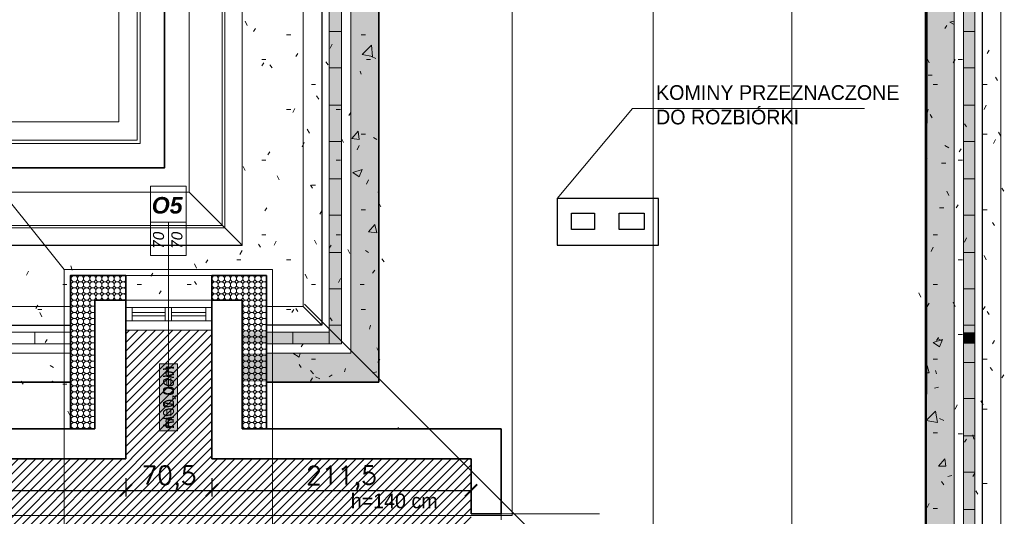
# Model space of a CAD drawing. Header units: millimetres. Extents: x -587 to 358276, y -26688 to 221215.
# Tile 63 of 256: x 10968 to 11772, y 6903 to 7309. Entities that reach past the tile are written whole.
import ezdxf
from ezdxf.lldxf.tags import DXFTag

# ---------------------------------------------------------------- set-up
doc = ezdxf.new("R2010")
doc.units = ezdxf.units.MM
doc.header["$MEASUREMENT"] = 0
for name, color, linetype, lineweight in [('A_istniejące ściany', 7, 'Continuous', 35), ('A_izolacja', 5, 'Continuous', 9), ('A_l.przerywana', 250, 'ICAD_ISO03W100', 9), ('A_l.widokowa', 250, 'Continuous', 18), ('A_okna wymieniane', 5, 'Continuous', 15), ('A_opisy', 166, 'Continuous', 15), ('A_wymiarowanie', 176, 'Continuous', 9), ('k_wyburzenia widoczne', 252, 'PNEUMATIC2', 30), ('l.przerywana', 104, 'ICAD_ISO03W100', 5), ('l.widokowa', 140, 'Continuous', 15), ('Nowe_820-G Rysunki Obrazki_Nr_pióra__1', 7, 'Continuous', 13), ('Nowe_820-G Rysunki Obrazki_Nr_pióra__101', 252, 'Continuous', 5), ('Nowe_820-G Rysunki Obrazki_Nr_pióra__19', 255, 'Continuous', 0), ('Nowe_820-G Rysunki Obrazki_Nr_pióra__22', 8, 'Continuous', 25), ('Nowe_820-G Rysunki Obrazki_Nr_pióra__23', 7, 'Continuous', 15), ('wymiarowanie', 176, 'Continuous', 9)]:
    doc.layers.add(name, color=color, linetype=linetype, lineweight=lineweight)
doc.layers.add('UWAGI_podłoga na legarachdo rozbiórki', color=254, linetype='Continuous', lineweight=13, plot=False)
doc.styles.add('ARIALL', font='GOTHIC.TTF', dxfattribs={"height": 40})
doc.styles.add('styl1', font='arial.ttf', dxfattribs={"height": 15})
doc.styles.add('styl2', font='simplex.shx')
tags = doc.linetypes.add('ICAD_ISO03W100', pattern=[30, 12, -18]).pattern_tags.tags
tags[6:7] = [DXFTag(74, 4), DXFTag(75, 0), DXFTag(340, '0'), DXFTag(46, 1.0), DXFTag(50, 0.0), DXFTag(44, 0.0), DXFTag(45, 0.0)]
tags[4:5] = [DXFTag(74, 4), DXFTag(75, 0), DXFTag(340, '0'), DXFTag(46, 1.0), DXFTag(50, 0.0), DXFTag(44, 0.0), DXFTag(45, 0.0)]
doc.linetypes.add('PNEUMATIC2', pattern='A,0.5,-0.25,["//",Standard,S=0.2,R=0,X=-0.1,Y=-0.1],-0.25', length=1)
doc.dimstyles.new('Kopia I_1.100', dxfattribs={"dimtxt": 15, "dimasz": 10, "dimexe": 5, "dimexo": 1, "dimgap": 1.5, "dimtad": 1, "dimdec": 1, "dimrnd": 0.5, "dimtxsty": 'styl2', "dimblk": 'ARCHTICK', "dimcen": 5, "dimadec": 0, "dimazin": 0, "dimtfac": 1, "dimtdec": 1, "dimtmove": 0, "dimatfit": 3, "dimldrblk": 'ARCHTICK', "dimfxl": 10, "dimfxlon": 1, "dimarcsym": 0})

# ---------------------------------------------------------------- blocks, each defined once
blk = doc.blocks.new('_ArchTick')
at = {"color": 0, "linetype": 'ByBlock', "const_width": 0.15}
blk.add_lwpolyline([(-0.5, -0.5), (0.5, 0.5)], dxfattribs=at)
blk = doc.blocks.new('*D1872')
at = {"layer": 'Defpoints', "color": 0}
for p in [(10461.09, 6950.42), (11054.61, 6950.42), (11054.61, 6924.64)]:
    blk.add_point(p, dxfattribs=at)
at = {"layer": 'wymiarowanie', "color": 0, "lineweight": -2}
for p, q in [((10461.09, 6934.64), (10461.09, 6919.64)), ((11054.61, 6934.64), (11054.61, 6919.64)), ((10461.09, 6924.64), (11054.61, 6924.64))]:
    blk.add_line(p, q, dxfattribs=at)
at = {"layer": 'wymiarowanie', "color": 0, "lineweight": -2, "xscale": 10, "yscale": 10, "zscale": 10, "rotation": 180}
blk.add_blockref('_ArchTick', (10461.09, 6924.64), dxfattribs=at)
at = {"layer": 'wymiarowanie', "color": 0, "lineweight": -2, "xscale": 10, "yscale": 10, "zscale": 10}
blk.add_blockref('_ArchTick', (11054.61, 6924.64), dxfattribs=at)
at = {"layer": 'wymiarowanie', "color": 0, "insert": (10757.85, 6934.7), "char_height": 15, "attachment_point": 5, "style": 'styl2'}
blk.add_mtext('593,5', dxfattribs=at)
blk = doc.blocks.new('*D1873')
at = {"layer": 'Defpoints', "color": 0}
for p in [(11054.61, 6950.42), (11124.88, 6950.42), (11124.88, 6924.64)]:
    blk.add_point(p, dxfattribs=at)
at = {"layer": 'wymiarowanie', "color": 0, "lineweight": -2}
for p, q in [((11054.61, 6934.64), (11054.61, 6919.64)), ((11124.88, 6934.64), (11124.88, 6919.64)), ((11054.61, 6924.64), (11124.88, 6924.64))]:
    blk.add_line(p, q, dxfattribs=at)
at = {"layer": 'wymiarowanie', "color": 0, "lineweight": -2, "xscale": 10, "yscale": 10, "zscale": 10, "rotation": 180}
blk.add_blockref('_ArchTick', (11054.61, 6924.64), dxfattribs=at)
at = {"layer": 'wymiarowanie', "color": 0, "lineweight": -2, "xscale": 10, "yscale": 10, "zscale": 10}
blk.add_blockref('_ArchTick', (11124.88, 6924.64), dxfattribs=at)
at = {"layer": 'wymiarowanie', "color": 0, "insert": (11089.74, 6934.7), "char_height": 15, "attachment_point": 5, "style": 'styl2'}
blk.add_mtext('70,5', dxfattribs=at)
blk = doc.blocks.new('*D1874')
at = {"layer": 'Defpoints', "color": 0}
for p in [(11124.88, 6950.42), (11336.55, 6950.42), (11336.55, 6924.64)]:
    blk.add_point(p, dxfattribs=at)
at = {"layer": 'wymiarowanie', "color": 0, "lineweight": -2}
for p, q in [((11124.88, 6934.64), (11124.88, 6919.64)), ((11336.55, 6934.64), (11336.55, 6919.64)), ((11124.88, 6924.64), (11336.55, 6924.64))]:
    blk.add_line(p, q, dxfattribs=at)
at = {"layer": 'wymiarowanie', "color": 0, "lineweight": -2, "xscale": 10, "yscale": 10, "zscale": 10, "rotation": 180}
blk.add_blockref('_ArchTick', (11124.88, 6924.64), dxfattribs=at)
at = {"layer": 'wymiarowanie', "color": 0, "lineweight": -2, "xscale": 10, "yscale": 10, "zscale": 10}
blk.add_blockref('_ArchTick', (11336.55, 6924.64), dxfattribs=at)
at = {"layer": 'wymiarowanie', "color": 0, "insert": (11230.71, 6934.7), "char_height": 15, "attachment_point": 5, "style": 'styl2'}
blk.add_mtext('211,5', dxfattribs=at)

msp = doc.modelspace()

# ---------------------------------------------------------------- hatches: boundary and pattern name
at = {"layer": 'A_izolacja', "lineweight": 9}
h = msp.add_hatch(dxfattribs=at)
h.set_pattern_fill('OCTAGON', color=256, scale=5, style=0)
h.set_pattern_definition([(315, (0, 1.45), (5.00000155, -1e-15), [2.05061, -5.02046]), (0, (1.45, 0), (5, 5), [2.1, -2.9]), (45, (3.55, 0), (6e-16, 5.00000155), [2.05061, -5.02046]), (135, (5, 3.55), (-5.0000015, 6e-16), [2.05061, -5.02046]), (225, (1.45, 5), (-1e-15, -5.00000155), [2.05061, -5.02046]), (270, (0, 3.55), (5, -5), [2.1, -2.9])])
h.paths.add_polyline_path([(11009.21, 7059.64), (11009.21, 7053.72), (11009.21, 7044.4), (11009.21, 7036.78), (11009.21, 7013.08), (11009.21, 6974.98), (11029.21, 6974.98), (11029.21, 7079.96), (11054.61, 7079.96), (11054.61, 7099.96), (11009.21, 7099.96), (11009.21, 7074.88)])
h.paths.add_polyline_path([(11149.43, 7079.96), (11149.43, 6974.98), (11169.43, 6974.98), (11169.43, 7013.08), (11169.43, 7036.78), (11169.43, 7044.4), (11169.43, 7053.72), (11169.43, 7059.64), (11169.43, 7074.88), (11169.43, 7099.96), (11124.88, 7099.96), (11124.88, 7079.96)])
at = {"layer": 'A_opisy', "ltscale": 0.3, "true_color": 0xffffff}
msp.add_hatch(color=7, dxfattribs=at).paths.add_polyline_path([(11082.02, 7027.91), (11082.02, 6973.36), (11096.62, 6973.36), (11096.62, 7027.91)])
msp.add_hatch(color=7, dxfattribs=at).paths.add_polyline_path([(11082.02, 7027.91), (11082.02, 6973.36), (11096.62, 6973.36), (11096.62, 7027.91)])
msp.add_hatch(color=7, dxfattribs=at).paths.add_polyline_path([(11082.02, 7027.91), (11082.02, 6973.36), (11096.62, 6973.36), (11096.62, 7027.91)])
msp.add_hatch(color=7, dxfattribs=at).paths.add_polyline_path([(11082.02, 7027.91), (11082.02, 6973.36), (11096.62, 6973.36), (11096.62, 7027.91)])
at = {"layer": 'Nowe_820-G Rysunki Obrazki_Nr_pióra__1', "linetype": 'Continuous', "lineweight": 0, "true_color": 0xffffff}
for points in [[(11220.55, 7053.72), (11230.71, 7053.72), (11230.71, 7584.58), (11220.55, 7584.58)], [(11738.71, 7053.72), (11748.03, 7053.72), (11748.03, 7584.58), (11738.71, 7584.58)], [(11238.33, 7036.78), (11261.19, 7036.78), (11261.19, 7553.25), (11238.33, 7553.25)], [(11707.39, 7036.78), (11731.09, 7036.78), (11731.09, 7553.25), (11707.39, 7553.25)], [(11150.28, 7044.4), (11230.71, 7044.4), (11230.71, 7053.72), (11150.28, 7053.72)], [(11738.71, 7044.4), (11748.03, 7044.4), (11748.03, 7053.72), (11738.71, 7053.72)], [(11738.71, 6196.89), (11748.03, 6196.89), (11748.03, 7044.4), (11738.71, 7044.4)], [(11150.28, 7013.08), (11261.19, 7013.08), (11261.19, 7036.78), (11150.28, 7036.78)], [(11707.39, 7013.08), (11731.09, 7013.08), (11731.09, 7036.78), (11707.39, 7036.78)], [(11707.39, 6228.22), (11731.09, 6228.22), (11731.09, 7013.08), (11707.39, 7013.08)]]:
    msp.add_hatch(color=7, dxfattribs=at).paths.add_polyline_path(points)
at = {"layer": 'UWAGI_podłoga na legarachdo rozbiórki'}
h = msp.add_hatch(dxfattribs=at)
h.set_pattern_fill('ANSI31', color=256, scale=40, style=0)
h.paths.add_polyline_path([(10541.53, 6950.42), (10541.53, 6820.04), (11336.55, 6820.04), (11336.55, 6950.42), (11124.88, 6950.42), (11124.88, 7055.41), (11054.61, 7055.41), (11054.61, 6950.42)])

# ---------------------------------------------------------------- linework, layer by layer
at = {"layer": 'A_istniejące ściany', "color": 7, "linetype": 'Continuous'}
for points in [[(11054.61, 7079.96), (11054.61, 7004.61)], [(11054.61, 7079.96), (11054.61, 7055.41)], [(11054.61, 7079.96), (11054.61, 7055.41)], [(11124.88, 7079.96), (11124.88, 7004.61)], [(11124.88, 7079.96), (11124.88, 7055.41)], [(11124.88, 7079.96), (11124.88, 7055.41)], [(11054.61, 6950.42), (11054.61, 7004.61)], [(11124.88, 6950.42), (11124.88, 7004.61)], [(10486.49, 6974.98), (11029.21, 6974.98)], [(11149.43, 6974.98), (11361.1, 6974.98)], [(11361.1, 6950.42), (11361.1, 6974.98)], [(10486.49, 6950.42), (11029.21, 6950.42)], [(11029.21, 6950.42), (11054.61, 6950.42)], [(11124.88, 6950.42), (11149.43, 6950.42)], [(11149.43, 6950.42), (11336.55, 6950.42)], [(11336.55, 6950.42), (11336.55, 6905.55)], [(11361.1, 6905.55), (11361.1, 6950.42)], [(11336.55, 6921.64), (11336.55, 6911.48)], [(11336.55, 6905.55), (11361.1, 6905.55)]]:
    msp.add_lwpolyline(points, dxfattribs=at)
at = {"layer": 'A_istniejące ściany', "linetype": 'Continuous'}
for points in [[(11054.61, 7059.64), (11054.61, 7063.03)], [(11124.88, 7063.03), (11124.88, 7059.64)]]:
    msp.add_lwpolyline(points, dxfattribs=at)
at = {"layer": 'A_izolacja', "color": 5, "lineweight": 35}
for p, q in [((11054.61, 7079.96), (11054.61, 7099.96)), ((11124.88, 7079.96), (11124.88, 7099.96))]:
    msp.add_line(p, q, dxfattribs=at)
at = {"layer": 'A_izolacja', "color": 7, "lineweight": 35}
msp.add_line((10506.49, 7013.08), (11009.21, 7013.08), dxfattribs=at)
msp.add_lwpolyline([(11099.16, 6228.22), (11707.39, 6228.22), (11709.08, 7556.64), (11261.19, 7553.25), (11261.19, 7013.08), (11169.43, 7013.08)], dxfattribs=at)
at = {"layer": 'A_izolacja', "lineweight": 35}
for points in [[(11009.21, 6974.98), (11009.21, 7099.96), (11054.61, 7099.96)], [(11124.88, 7099.96), (11169.43, 7099.96), (11169.43, 6974.98)], [(11029.21, 6974.98), (11029.21, 7079.96), (11054.61, 7079.96)], [(11124.88, 7079.96), (11149.43, 7079.96), (11149.43, 6974.98)]]:
    msp.add_lwpolyline(points, dxfattribs=at)
at = {"layer": 'A_l.przerywana', "color": 5, "lineweight": 35}
msp.add_lwpolyline([(8847.19, 7722.4), (8847.19, 6053.28), (11882.33, 6053.28), (11882.33, 7728.19), (11086.25, 7728.19), (11086.25, 7188.02), (9643.26, 7188.02), (9643.26, 7722.4)], close=True, dxfattribs=at)
at = {"layer": 'A_l.przerywana', "color": 7, "linetype": 'ICAD_ISO03W100', "lineweight": 13}
for points in [[(11106.25, 7708.19), (11106.25, 7168.02)], [(11149.43, 7665.01), (11149.43, 7124.84)], [(9623.26, 7168.02), (11106.25, 7168.02)], [(11149.43, 7124.84), (9580.08, 7124.84)]]:
    msp.add_lwpolyline(points, dxfattribs=at)
at = {"layer": 'A_l.widokowa', "color": 5}
for points in [[(8809.69, 7759.9), (8809.69, 6015.78), (11919.83, 6015.78), (11919.83, 7765.69), (11048.75, 7765.69), (11048.75, 7225.52), (9680.76, 7225.52), (9680.76, 7759.9)], [(8824.69, 7744.9), (8824.69, 6030.78), (11904.83, 6030.78), (11904.83, 7750.69), (11063.75, 7750.69), (11063.75, 7210.52), (9665.76, 7210.52), (9665.76, 7744.9)], [(8827.19, 7742.4), (8827.19, 6033.28), (11902.33, 6033.28), (11902.33, 7748.19), (11066.25, 7748.19), (11066.25, 7208.02), (9663.26, 7208.02), (9663.26, 7742.4)], [(8894.25, 7675.33), (8894.25, 6100.34), (11835.26, 6100.34), (11835.26, 7681.13), (11133.32, 7681.13), (11133.32, 7140.95), (9596.19, 7140.95), (9596.19, 7675.33)], [(8896.25, 7673.33), (8896.25, 6102.34), (11833.26, 6102.34), (11833.26, 7679.13), (11135.32, 7679.13), (11135.32, 7138.95), (9594.19, 7138.95), (9594.19, 7673.33)]]:
    msp.add_lwpolyline(points, close=True, dxfattribs=at)
at = {"layer": 'A_okna wymieniane', "linetype": 'Continuous'}
for points in [[(11059.69, 7074.04), (11054.61, 7074.04)], [(11054.61, 7074.04), (11054.61, 7063.03)], [(11124.88, 7074.04), (11054.61, 7074.04)], [(11054.61, 7063.03), (11054.61, 7074.04)], [(11059.69, 7063.03), (11059.69, 7074.04)], [(11059.69, 7074.04), (11086.78, 7074.04)], [(11059.69, 7063.03), (11059.69, 7074.04)], [(11091.86, 7074.04), (11086.78, 7074.04)], [(11086.78, 7074.04), (11086.78, 7063.03)], [(11086.78, 7063.03), (11086.78, 7074.04)], [(11091.86, 7063.03), (11091.86, 7074.04)], [(11091.86, 7074.04), (11119.8, 7074.04)], [(11091.86, 7063.03), (11091.86, 7074.04)], [(11124.88, 7074.04), (11119.8, 7074.04)], [(11119.8, 7074.04), (11119.8, 7063.03)], [(11119.8, 7063.03), (11119.8, 7074.04)], [(11124.88, 7063.03), (11124.88, 7074.04)], [(11124.88, 7063.03), (11124.88, 7074.04)], [(11054.61, 7063.03), (11059.69, 7063.03)], [(11054.61, 7063.03), (11124.88, 7063.03)], [(11086.78, 7069.8), (11059.69, 7069.8)], [(11059.69, 7069.8), (11059.69, 7067.26)], [(11086.78, 7069.8), (11059.69, 7069.8)], [(11059.69, 7067.26), (11059.69, 7069.8)], [(11059.69, 7067.26), (11086.78, 7067.26)], [(11059.69, 7067.26), (11086.78, 7067.26)], [(11086.78, 7063.03), (11059.69, 7063.03)], [(11086.78, 7067.26), (11086.78, 7069.8)], [(11086.78, 7067.26), (11086.78, 7069.8)], [(11086.78, 7063.03), (11091.86, 7063.03)], [(11119.8, 7069.8), (11091.86, 7069.8)], [(11091.86, 7069.8), (11091.86, 7067.26)], [(11119.8, 7069.8), (11091.86, 7069.8)], [(11091.86, 7067.26), (11091.86, 7069.8)], [(11091.86, 7067.26), (11119.8, 7067.26)], [(11091.86, 7067.26), (11119.8, 7067.26)], [(11119.8, 7063.03), (11091.86, 7063.03)], [(11119.8, 7067.26), (11119.8, 7069.8)], [(11119.8, 7067.26), (11119.8, 7069.8)], [(11119.8, 7063.03), (11124.88, 7063.03)]]:
    msp.add_lwpolyline(points, dxfattribs=at)
at = {"layer": 'A_opisy'}
msp.add_line((11089.32, 7143.7), (11089.32, 7010.23), dxfattribs=at)
at = {"layer": 'A_opisy', "ltscale": 0.3}
for points in [[(11103.92, 7172.91), (11103.92, 7143.7), (11074.71, 7143.7), (11074.71, 7172.91)], [(11074.71, 7143.7), (11074.71, 7116.31), (11089.32, 7116.31), (11089.32, 7143.7)], [(11089.32, 7143.7), (11089.32, 7116.31), (11103.92, 7116.31), (11103.92, 7143.7)], [(11082.02, 7027.91), (11082.02, 6973.36), (11096.62, 6973.36), (11096.62, 7027.91)], [(11082.02, 7027.91), (11082.02, 6973.36), (11096.62, 6973.36), (11096.62, 7027.91)], [(11082.02, 7027.91), (11082.02, 6973.36), (11096.62, 6973.36), (11096.62, 7027.91)], [(11082.02, 7027.91), (11082.02, 6973.36), (11096.62, 6973.36), (11096.62, 7027.91)]]:
    msp.add_lwpolyline(points, close=True, dxfattribs=at)
at = {"layer": 'A_wymiarowanie'}
msp.add_line((11657.93, 7236.42), (11468.45, 7236.42), dxfattribs=at)
at = {"layer": 'k_wyburzenia widoczne', "ltscale": 15}
for points in [[(11489.79, 7162.94), (11406.82, 7162.94)], [(11406.82, 7162.94), (11406.82, 7124.84)], [(11489.79, 7124.84), (11489.79, 7162.94)], [(11418.67, 7151.08), (11437.3, 7151.08)], [(11418.67, 7137.54), (11418.67, 7151.08)], [(11437.3, 7151.08), (11437.3, 7137.54)], [(11457.62, 7151.08), (11477.94, 7151.08)], [(11457.62, 7137.54), (11457.62, 7151.08)], [(11477.94, 7151.08), (11477.94, 7137.54)], [(11437.3, 7137.54), (11418.67, 7137.54)], [(11477.94, 7137.54), (11457.62, 7137.54)], [(11406.82, 7124.84), (11489.79, 7124.84)]]:
    msp.add_lwpolyline(points, dxfattribs=at)
at = {"layer": 'l.przerywana', "color": 7}
for p, q in [((11485.33, 6791.9), (11485.33, 7331.19)), ((11200.47, 7076.76), (11485.33, 6791.9))]:
    msp.add_line(p, q, dxfattribs=at)
msp.add_lwpolyline([(9904.19, 7702.4), (8867.19, 7702.4), (8867.19, 6073.28), (11862.33, 6073.28), (11862.33, 7708.19), (11106.25, 7708.19), (11106.25, 7168.02), (9904.19, 7168.02), (9904.19, 7702.4), (8867.19, 7702.4)], dxfattribs=at)
msp.add_lwpolyline([(9904.19, 7702.4), (8867.19, 7702.4), (8867.19, 6073.28), (11862.33, 6073.28), (11862.33, 7708.19), (11106.25, 7708.19), (11106.25, 7168.02), (9904.19, 7168.02), (9904.19, 7702.4), (8867.19, 7702.4)], dxfattribs=at)
msp.add_lwpolyline([(8910.51, 7659.07), (8910.51, 6116.61), (11819, 6116.61), (11819, 7664.86), (11149.58, 7664.86), (11149.58, 7124.69), (9860.86, 7124.69), (9860.86, 7659.07)], close=True, dxfattribs=at)
at = {"layer": 'l.przerywana', "color": 6}
msp.add_lwpolyline([(9131.06, 7438.52), (9131.06, 6337.16), (11598.45, 6337.16), (11598.45, 7444.31), (11370.13, 7444.31), (11370.13, 6904.14), (9353.84, 6904.14), (9353.84, 7438.52)], close=True, dxfattribs=at)
at = {"layer": 'l.przerywana', "color": 5, "ltscale": 0.5}
msp.add_lwpolyline([(11004.21, 7104.96), (11174.43, 7104.96), (11174.43, 6781.76), (11004.21, 6781.76)], close=True, dxfattribs=at)
at = {"layer": 'l.widokowa', "color": 5}
msp.add_line((11054.61, 7099.96), (11124.88, 7099.96), dxfattribs=at)
at = {"layer": 'Nowe_820-G Rysunki Obrazki_Nr_pióra__1', "color": 7, "linetype": 'Continuous', "lineweight": 13}
for points in [[(11149.43, 7124.84), (11106.25, 7168.02)], [(11089.32, 7124.84), (11089.32, 7125.68)], [(11029.21, 6974.98), (11029.21, 7079.96)], [(11029.21, 7079.96), (11149.43, 7079.96)], [(11054.61, 7074.04), (11054.61, 7079.96)], [(11054.61, 7079.96), (11124.88, 7079.96)], [(11124.88, 7079.96), (11054.61, 7079.96)], [(11124.88, 7079.96), (11124.88, 7074.04)], [(11149.43, 7079.96), (11149.43, 6974.98)], [(11124.88, 7055.41), (11054.61, 7055.41)], [(11054.61, 7055.41), (11124.88, 7055.41)], [(11001.27, 6950.42), (10991.11, 6950.42)]]:
    msp.add_lwpolyline(points, dxfattribs=at)
at = {"layer": 'Nowe_820-G Rysunki Obrazki_Nr_pióra__101', "color": 252, "linetype": 'Continuous', "lineweight": 5}
for points in [[(11199.39, 7615.06), (11199.39, 7074.88)], [(11769.19, 6166.41), (11769.19, 7615.06)], [(11220.55, 7053.72), (11220.55, 7593.89)], [(11748.03, 7593.89), (11748.03, 6187.58)], [(11230.71, 7044.4), (11230.71, 7584.58)], [(11738.71, 7584.58), (11738.71, 6196.89)], [(11238.33, 7036.78), (11238.33, 7576.11)], [(11731.09, 7576.11), (11731.09, 6205.36)], [(11727.71, 7306.87), (11731.09, 7307.72)], [(11727.71, 7306.87), (11731.09, 7305.18)], [(11220.55, 7299.25), (11230.71, 7299.25)], [(11738.71, 7299.25), (11748.03, 7299.25)], [(11247.65, 7280.62), (11255.27, 7288.24)], [(11256.11, 7278.93), (11255.27, 7288.24)], [(11247.65, 7280.62), (11256.11, 7278.93)], [(11251.03, 7276.39), (11254.42, 7276.39)], [(11255.27, 7278.93), (11258.65, 7277.24)], [(11220.55, 7269.62), (11230.71, 7269.62)], [(11709.93, 7263.69), (11713.31, 7263.69)], [(11738.71, 7269.62), (11748.03, 7269.62)], [(11220.55, 7239.14), (11230.71, 7239.14)], [(11738.71, 7239.14), (11748.03, 7239.14)], [(11707.39, 7234.9), (11709.93, 7235.75)], [(11708.23, 7229.82), (11709.93, 7235.75)], [(11707.39, 7230.67), (11708.23, 7229.82)], [(11239.18, 7212.04), (11244.26, 7217.97)], [(11245.11, 7211.2), (11244.26, 7217.97)], [(11220.55, 7209.5), (11230.71, 7209.5)], [(11239.18, 7212.04), (11245.11, 7211.2)], [(11256.96, 7212.89), (11259.5, 7211.2)], [(11738.71, 7209.5), (11748.03, 7209.5)], [(11723.47, 7206.12), (11726.86, 7204.42)], [(11720.93, 7191.72), (11724.32, 7191.72)], [(11240.03, 7184.1), (11247.65, 7186.64)], [(11240.03, 7184.1), (11245.11, 7180.72)], [(11245.11, 7180.72), (11247.65, 7186.64)], [(11220.55, 7179.02), (11230.71, 7179.02)], [(11738.71, 7179.02), (11748.03, 7179.02)], [(11260.35, 7168.02), (11261.19, 7168.02)], [(11261.19, 7164.63), (11261.19, 7165.48)], [(11719.24, 7155.32), (11722.63, 7155.32)], [(11220.55, 7149.39), (11230.71, 7149.39)], [(11738.71, 7149.39), (11748.03, 7149.39)], [(11252.73, 7135.84), (11257.81, 7141.77)], [(11252.73, 7135.84), (11259.5, 7135)], [(11259.5, 7135), (11257.81, 7141.77)], [(11220.55, 7118.91), (11230.71, 7118.91)], [(11250.19, 7120.6), (11252.73, 7118.91)], [(11738.71, 7118.91), (11748.03, 7118.91)], [(11220.55, 7089.28), (11230.71, 7089.28)], [(11245.95, 7092.66), (11249.34, 7092.66)], [(11707.39, 7087.58), (11708.23, 7087.58)], [(11738.71, 7089.28), (11748.03, 7089.28)], [(11054.61, 7079.96), (11124.88, 7079.96)], [(11707.39, 7079.96), (11708.23, 7079.96)], [(11009.21, 7074.88), (10506.49, 7074.88)], [(11199.39, 7074.88), (11169.43, 7074.88)], [(11199.39, 7074.88), (11214.63, 7059.64)], [(11029.21, 7059.64), (11029.21, 7004.61)], [(11220.55, 7059.64), (11230.71, 7059.64)], [(11738.71, 7059.64), (11748.03, 7059.64)], [(10506.49, 7053.72), (11009.21, 7053.72)], [(10980.1, 7044.4), (10980.1, 7053.72)], [(11169.43, 7053.72), (11220.55, 7053.72)], [(11190.92, 7044.4), (11190.92, 7053.72)], [(11220.55, 7044.4), (11220.55, 7053.72)], [(11714.16, 7045.25), (11721.78, 7047.79)], [(11717.55, 7048.64), (11720.93, 7046.94)], [(11719.24, 7041.86), (11721.78, 7047.79)], [(10506.49, 7044.4), (11009.21, 7044.4)], [(11169.43, 7044.4), (11230.71, 7044.4)], [(11714.16, 7045.25), (11719.24, 7041.86)], [(10506.49, 7036.78), (11009.21, 7036.78)], [(11169.43, 7036.78), (11238.33, 7036.78)], [(11190.92, 7036.78), (11196, 7033.4)], [(11196, 7033.4), (11196.85, 7036.78)], [(10992.8, 7026.62), (10995.34, 7024.93)], [(11205.31, 7022.39), (11207.85, 7019.85)], [(11707.39, 7024.93), (11709.08, 7026.62)], [(11710.77, 7020.7), (11709.08, 7026.62)], [(11738.71, 7029.16), (11748.03, 7029.16)], [(10993.65, 7013.08), (10994.49, 7013.92)], [(10995.34, 7013.08), (10994.49, 7013.92)], [(11209.55, 7017.31), (11212.93, 7015.62)], [(11220.55, 7017.31), (11223.09, 7019)], [(11256.11, 7020.7), (11259.5, 7021.54)], [(11707.39, 7020.7), (11710.77, 7020.7)], [(11715.01, 7008), (11718.39, 7008.84)], [(11029.21, 6974.98), (11029.21, 7004.61)], [(11149.43, 6974.98), (11149.43, 7004.61)], [(11738.71, 6999.53), (11748.03, 6999.53)], [(11708.23, 6981.75), (11715.85, 6989.37)], [(11708.23, 6981.75), (11717.55, 6980.06)], [(11717.55, 6980.06), (11715.85, 6989.37)], [(11719.24, 6983.44), (11722.63, 6981.75)], [(11714.16, 6971.59), (11717.55, 6971.59)], [(11738.71, 6969.05), (11748.03, 6969.05)], [(11718.39, 6944.5), (11723.47, 6950.42)], [(11724.32, 6944.5), (11723.47, 6950.42)], [(11718.39, 6944.5), (11724.32, 6944.5)], [(11726.01, 6936.03), (11729.4, 6936.88)], [(11738.71, 6939.42), (11748.03, 6939.42)], [(11361.1, 6905.55), (11441.53, 6905.55)], [(11738.71, 6908.94), (11748.03, 6908.94)]]:
    msp.add_lwpolyline(points, dxfattribs=at)
at = {"layer": 'Nowe_820-G Rysunki Obrazki_Nr_pióra__19', "color": 255, "linetype": 'Continuous', "lineweight": 0}
for points in [[(11153.67, 7304.33), (11151.97, 7307.72)], [(11725.17, 7304.33), (11723.47, 7301.79)], [(11160.44, 7301.79), (11158.75, 7299.25)], [(11185.84, 7296.71), (11189.23, 7296.71)], [(11246.8, 7296.71), (11250.19, 7296.71)], [(11223.09, 7289.09), (11221.4, 7285.7)], [(11195.15, 7281.47), (11193.46, 7278.93)], [(11759.88, 7284.01), (11758.19, 7281.47)], [(11165.52, 7276.39), (11168.91, 7276.39)], [(11167.21, 7273.85), (11165.52, 7271.31)], [(11173.99, 7269.62), (11172.29, 7272.16)], [(11219.71, 7272.16), (11218.01, 7274.7)], [(11710.77, 7273.85), (11709.08, 7277.24)], [(11731.94, 7276.39), (11730.25, 7273.85)], [(11734.48, 7276.39), (11737.87, 7276.39)], [(11246.8, 7264.54), (11245.95, 7267.08)], [(11206.16, 7256.07), (11209.55, 7256.07)], [(11714.16, 7256.07), (11717.55, 7256.07)], [(11754.8, 7256.07), (11758.19, 7256.07)], [(11766.65, 7259.46), (11764.96, 7262)], [(11212.09, 7244.22), (11210.39, 7246.76)], [(11757.34, 7239.14), (11755.65, 7235.75)], [(11185.84, 7235.75), (11189.23, 7235.75)], [(11192.61, 7236.6), (11190.92, 7233.21)], [(11226.48, 7235.75), (11229.87, 7235.75)], [(11238.33, 7233.21), (11236.64, 7230.67)], [(11713.31, 7228.98), (11711.62, 7231.52)], [(11741.25, 7221.36), (11739.56, 7223.9)], [(11204.47, 7216.28), (11202.77, 7219.66)], [(11246.8, 7215.43), (11250.19, 7215.43)], [(11754.8, 7215.43), (11758.19, 7215.43)], [(11769.19, 7213.74), (11767.5, 7217.12)], [(11200.23, 7208.66), (11198.54, 7205.27)], [(11232.41, 7208.66), (11230.71, 7212.04)], [(11764.96, 7211.2), (11763.27, 7207.81)], [(11172.29, 7201.04), (11170.6, 7198.5)], [(11245.11, 7206.12), (11243.41, 7202.73)], [(11737.02, 7203.58), (11735.33, 7201.04)], [(11165.52, 7194.26), (11168.91, 7194.26)], [(11226.48, 7194.26), (11229.87, 7194.26)], [(11709.08, 7195.96), (11707.39, 7193.42)], [(11734.48, 7194.26), (11737.87, 7194.26)], [(11151.97, 7185.8), (11150.28, 7189.18)], [(11179.91, 7178.18), (11178.22, 7181.56)], [(11252.73, 7178.18), (11251.03, 7174.79)], [(11207.01, 7171.4), (11205.31, 7173.94)], [(11206.16, 7173.94), (11209.55, 7173.94)], [(11726.86, 7165.48), (11725.17, 7168.86)], [(11771.73, 7168.86), (11770.04, 7171.4)], [(11262.89, 7156.16), (11261.19, 7159.55)], [(11169.75, 7155.32), (11168.06, 7152.78)], [(11214.63, 7152.78), (11212.93, 7150.24)], [(11246.8, 7153.62), (11250.19, 7153.62)], [(11734.48, 7157.86), (11732.79, 7155.32)], [(11754.8, 7153.62), (11758.19, 7153.62)], [(11764.11, 7140.92), (11762.42, 7143.46)], [(11165.52, 7133.3), (11168.91, 7133.3)], [(11177.37, 7128.22), (11175.68, 7124.84)], [(11210.39, 7125.68), (11208.7, 7129.07)], [(11226.48, 7133.3), (11229.87, 7133.3)], [(11714.16, 7133.3), (11717.55, 7133.3)], [(11741.25, 7130.76), (11739.56, 7127.38)], [(11149.43, 7120.6), (11147.74, 7117.22)], [(11164.67, 7123.14), (11162.98, 7125.68)], [(11222.25, 7124.84), (11220.55, 7122.3)], [(11237.49, 7118.06), (11235.79, 7121.45)], [(11714.16, 7123.14), (11712.47, 7119.76)], [(11121.49, 7112.98), (11119.8, 7110.44)], [(11145.2, 7112.98), (11148.59, 7112.98)], [(11185.84, 7112.98), (11189.23, 7112.98)], [(11265.43, 7111.29), (11263.73, 7113.83)], [(11734.48, 7112.98), (11737.87, 7112.98)], [(11757.34, 7112.98), (11755.65, 7116.37)], [(10975.02, 7103.67), (10973.33, 7100.28)], [(11010.58, 7104.52), (11009.73, 7107.9)], [(11112.18, 7106.21), (11110.49, 7109.6)], [(11257.81, 7104.52), (11256.11, 7101.98)], [(11076.62, 7101.98), (11074.93, 7099.44)], [(11112.18, 7092.66), (11110.49, 7095.2)], [(11202.77, 7097.74), (11201.08, 7101.13)], [(11229.87, 7097.74), (11228.17, 7094.36)], [(11002.96, 7092.66), (11006.35, 7092.66)], [(11063.92, 7092.66), (11067.31, 7092.66)], [(11083.39, 7087.58), (11081.7, 7085.04)], [(11104.56, 7092.66), (11107.95, 7092.66)], [(11206.16, 7092.66), (11209.55, 7092.66)], [(11714.16, 7092.66), (11717.55, 7092.66)], [(11704, 7082.5), (11702.31, 7085.89)], [(11731.94, 7074.88), (11730.25, 7078.27)], [(10982.64, 7075.73), (10980.95, 7073.19)], [(10982.64, 7072.34), (10986.03, 7072.34)], [(11185.84, 7072.34), (11189.23, 7072.34)], [(11191.77, 7072.34), (11190.07, 7069.8)], [(11195.15, 7070.65), (11193.46, 7073.19)], [(11246.8, 7072.34), (11250.19, 7072.34)], [(11710.77, 7077.42), (11709.08, 7074.88)], [(11756.49, 7074.88), (11754.8, 7072.34)], [(11759.88, 7068.11), (11758.19, 7070.65)], [(10986.03, 7066.42), (10984.33, 7069.8)], [(11223.09, 7063.03), (11221.4, 7065.57)], [(11254.42, 7059.64), (11253.57, 7056.26)], [(10990.26, 7047.79), (10988.57, 7045.25)], [(11718.39, 7049.48), (11716.7, 7046.94)], [(11734.48, 7052.02), (11737.87, 7052.02)], [(11764.11, 7046.94), (11762.42, 7044.4)], [(11199.39, 7044.4), (11197.69, 7041.86)], [(11261.19, 7037.63), (11259.5, 7041.02)], [(11206.16, 7031.7), (11209.55, 7031.7)], [(11262.04, 7031.7), (11260.35, 7029.16)], [(11714.16, 7031.7), (11717.55, 7031.7)], [(11754.8, 7031.7), (11758.19, 7031.7)], [(11197.69, 7024.93), (11196, 7027.47)], [(11234.1, 7024.08), (11233.25, 7021.54)], [(11716.7, 7019.85), (11715.85, 7022.39)], [(11762.42, 7022.39), (11760.73, 7024.93)], [(10970.79, 7011.38), (10969.09, 7013.92)], [(11207.01, 7016.46), (11205.31, 7013.92)], [(11771.73, 7019), (11770.04, 7016.46)], [(11002.96, 7011.38), (11006.35, 7011.38)], [(11754.8, 6994.45), (11753.11, 6997.84)], [(11733.63, 6994.45), (11731.94, 6991.06)], [(11754.8, 6991.06), (11758.19, 6991.06)], [(11008.89, 6985.98), (11007.19, 6989.37)], [(11277.28, 6975.82), (11276.43, 6974.98)], [(11734.48, 6970.74), (11737.87, 6970.74)], [(11741.25, 6966.51), (11739.56, 6963.97)], [(11747.18, 6966.51), (11746.33, 6969.9)], [(11748.03, 6938.57), (11746.33, 6936.03)], [(11722.63, 6929.26), (11720.93, 6931.8)], [(11754.8, 6930.1), (11758.19, 6930.1)], [(11750.57, 6921.64), (11748.87, 6924.18)], [(11710.77, 6914.02), (11709.08, 6910.63)], [(11714.16, 6909.78), (11717.55, 6909.78)]]:
    msp.add_lwpolyline(points, dxfattribs=at)
at = {"layer": 'Nowe_820-G Rysunki Obrazki_Nr_pióra__22', "color": 8, "linetype": 'Continuous', "lineweight": 25}
for points in [[(11214.63, 7599.82), (11214.63, 7059.64)], [(11753.95, 7599.82), (11753.95, 6181.65)], [(11261.19, 7553.25), (11261.19, 7013.08)], [(11707.39, 7553.25), (11707.39, 6228.22)], [(10506.49, 7059.64), (11009.21, 7059.64)], [(11214.63, 7059.64), (11169.43, 7059.64)], [(10506.49, 7013.08), (11009.21, 7013.08)], [(11261.19, 7013.08), (11169.43, 7013.08)]]:
    msp.add_lwpolyline(points, dxfattribs=at)
at = {"layer": 'Nowe_820-G Rysunki Obrazki_Nr_pióra__23', "color": 7, "linetype": 'Continuous', "lineweight": 15}
for points in [[(11029.21, 7079.96), (11029.21, 7004.61)], [(11029.21, 7079.96), (11054.61, 7079.96)], [(11124.88, 7079.96), (11149.43, 7079.96)], [(11149.43, 7079.96), (11149.43, 7004.61)], [(10486.49, 6974.98), (11029.21, 6974.98)], [(11149.43, 6974.98), (11361.1, 6974.98)], [(11361.1, 6905.55), (11361.1, 6900.47)]]:
    msp.add_lwpolyline(points, dxfattribs=at)
at = {"layer": 'wymiarowanie'}
msp.add_line((11468.45, 7236.42), (11406.82, 7162.94), dxfattribs=at)
msp.add_lwpolyline([(10346.97, 7452.19), (10726.17, 7452.19), (11004.21, 7104.96)], dxfattribs=at)

# ---------------------------------------------------------------- texts
at = {"layer": 'A_opisy', "ltscale": 0.3, "insert": (11100.87, 7150.48), "char_height": 13.5, "width": 91.4611, "attachment_point": 9, "style": 'ARIALL'}
msp.add_mtext('{\\fArial|b1|i1|c238|p34;O5}', dxfattribs=at)
at = {"layer": 'A_opisy', "ltscale": 0.3, "char_height": 9, "width": 91.4611, "attachment_point": 1, "rotation": 90, "style": 'ARIALL'}
for s, insert in [('\\pxqc;{\\fArial|b0|i1|c238|p34;70\\P70}', (11076.74, 7083.09)), ('{\\fArial|b0|i1|c238|p34;H=1,00m}', (11084.89, 6975.12))]:
    msp.add_mtext(s, dxfattribs=dict(at, insert=insert))
at = {"layer": 'A_opisy', "ltscale": 0.3, "extrusion": (0, 0, -1), "insert": (11084.89, 7026.14), "char_height": 9, "width": 91.4611, "attachment_point": 1, "text_direction": (0, -1, 0), "style": 'ARIALL'}
msp.add_mtext('{\\fArial|b0|i1|c238|p34;H=0,00m}', dxfattribs=at)
at = {"layer": 'A_wymiarowanie', "insert": (11710.93, 7255.52), "char_height": 12, "width": 223.2778, "attachment_point": 3, "style": 'styl1'}
msp.add_mtext('\\pxql;{\\fCentury Gothic|b0|i0|c238|p34;KOMINY PRZEZNACZONE DO ROZBIÓRKI}', dxfattribs=at)
at = {"layer": 'wymiarowanie', "color": 6, "insert": (11238.29, 6922.03), "char_height": 12, "width": 409.9394, "attachment_point": 1}
msp.add_mtext('\\pxql;{\\fCentury Gothic|b0|i0|c238|p34;h=140 cm\\P\\pqr;\\H1.000001x; }', dxfattribs=at)

# ---------------------------------------------------------------- dimensions: what is measured, and where the dimension line sits
at = {"layer": 'wymiarowanie'}
for base, p1, p2, picture, middle in [((11054.61, 6924.64), (10461.09, 6950.42), (11054.61, 6950.42), '*D1872', (10757.85, 6934.7)), ((11124.88, 6924.64), (11054.61, 6950.42), (11124.88, 6950.42), '*D1873', (11089.74, 6934.7)), ((11336.55, 6924.64), (11124.88, 6950.42), (11336.55, 6950.42), '*D1874', (11230.71, 6934.7))]:
    dim = msp.add_linear_dim(base=base, p1=p1, p2=p2, dimstyle='Kopia I_1.100', override={"dimtmove": 1}, dxfattribs=at)
    dim.commit()
    dim.dimension.update_dxf_attribs({"geometry": picture, "text_midpoint": middle})

doc.saveas('drawing.dxf')
